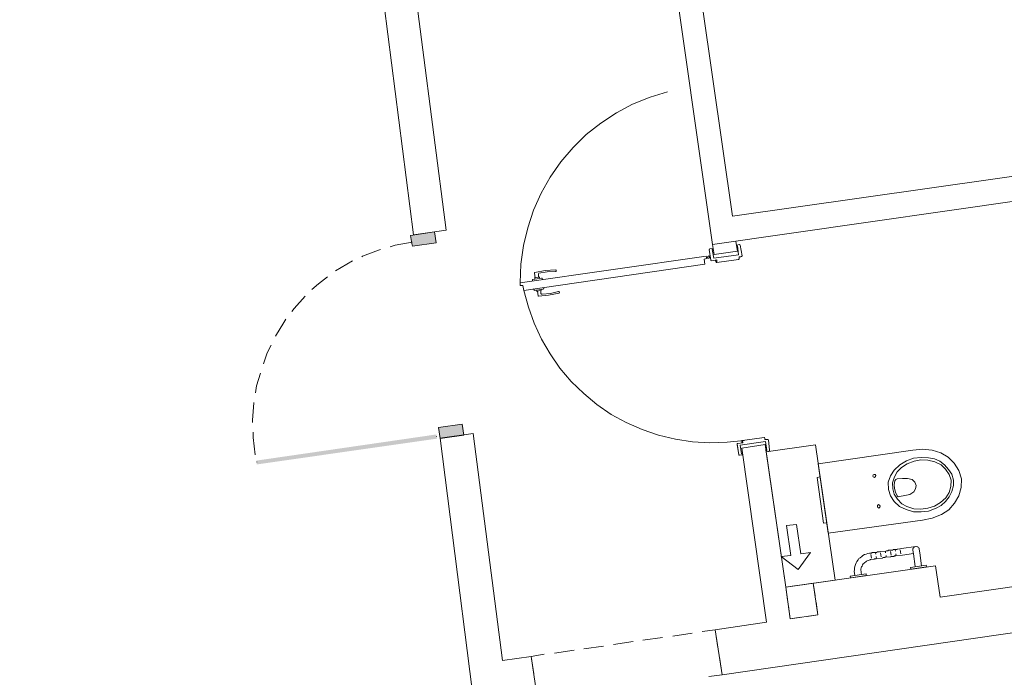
# Model space of a CAD drawing. Header units: millimetres. Extents: x -1096 to 3960, y -1899 to 666.
# Tile 6 of 75: x -47 to 447, y -976 to -646. Entities that reach past the tile are written whole.
import ezdxf

# ---------------------------------------------------------------- set-up
doc = ezdxf.new("R2010")
doc.units = ezdxf.units.MM
doc.layers.add('A-ściany', color=140, linetype='Continuous')
doc.layers.add('C00-00-00', color=7, linetype='Continuous')
doc.layers.add('CB9-B9-B9', color=7, linetype='Continuous', true_color=0xb9b9b9)

msp = doc.modelspace()

# ---------------------------------------------------------------- hatches: boundary and pattern name
at = {"layer": 'C00-00-00'}
h = msp.add_hatch(color=256, dxfattribs=at)
h.dxf.hatch_style = 2
h.paths.add_polyline_path([(149.804, -759.314), (148.948, -753.84), (160.961, -752.089)])
h = msp.add_hatch(color=256, dxfattribs=at)
h.dxf.hatch_style = 2
h.paths.add_polyline_path([(149.804, -759.314), (161.817, -757.563), (160.961, -752.089)])
h = msp.add_hatch(color=256, dxfattribs=at)
h.dxf.hatch_style = 2
h.paths.add_polyline_path([(163.819, -855.779), (162.963, -850.305), (174.751, -848.567)])
h = msp.add_hatch(color=256, dxfattribs=at)
h.dxf.hatch_style = 2
h.paths.add_polyline_path([(163.819, -855.779), (175.607, -854.041), (174.751, -848.567)])
h = msp.add_hatch(color=256, dxfattribs=at)
h.dxf.hatch_style = 2
h.paths.add_polyline_path([(161.824, -853.742), (71.771, -868.773), (71.47, -866.876)])
h = msp.add_hatch(color=256, dxfattribs=at)
h.dxf.hatch_style = 2
h.paths.add_polyline_path([(71.47, -866.876), (71.771, -868.773), (161.824, -853.742)])
h = msp.add_hatch(color=256, dxfattribs=at)
h.dxf.hatch_style = 2
h.paths.add_polyline_path([(162.133, -855.846), (161.824, -853.742), (71.771, -868.773)])
h = msp.add_hatch(color=256, dxfattribs=at)
h.dxf.hatch_style = 2
h.paths.add_polyline_path([(71.771, -868.773), (161.824, -853.742), (162.133, -855.846)])

# ---------------------------------------------------------------- linework, layer by layer
at = {"layer": 'A-ściany', "lineweight": 0}
for points in [[(-41, -506.563), (-62.333, -509.639), (-56.532, -550.227), (121.147, -524.447), (120.909, -523.189), (150.431, -753.558), (166.847, -751.211), (135.89, -511.831)], [(496.284, -730.243), (300.38, -758.394), (278.652, -605.883), (290.44, -604.141), (310.434, -744.223), (506.983, -716.259)], [(186.058, -1030.516), (163.811, -855.569), (180.264, -853.217), (194.979, -967.241), (209.493, -965.18), (212.718, -987.718)], [(483.188, -948.545), (305.199, -974.286), (301.749, -951.757), (327.451, -947.978), (315.072, -860.554), (326.859, -858.812), (337.144, -930.429), (412.319, -919.593), (414.637, -935.391), (642.549, -902.575)]]:
    msp.add_lwpolyline(points, dxfattribs=at)
at = {"layer": 'C00-00-00', "lineweight": 0}
for points in [[(277.85, -681.754), (269.065, -684.435), (260.313, -687.962), (252.231, -692.31), (244.371, -697.497), (236.985, -703.3), (230.449, -709.703), (224.396, -716.935), (218.96, -724.566), (214.402, -732.586), (210.543, -741.216), (207.705, -750.011), (205.512, -758.999), (204.197, -768.372), (203.931, -777.703)], [(149.72, -757.198), (141.117, -758.813), (138.595, -759.547)], [(299.643, -766.262), (298.795, -760.998), (299.012, -760.779), (299.003, -760.566), (300.689, -760.498), (300.706, -760.922)], [(300.706, -760.922), (300.294, -760.938)], [(300.38, -758.394), (301.219, -763.445), (313.044, -761.702), (312.213, -756.861)], [(312.943, -759.162), (312.493, -759.18), (312.477, -758.76), (313.967, -758.487), (314.154, -758.479), (314.387, -758.684)], [(315.243, -764.158), (314.387, -758.684)], [(315.243, -764.158), (314.387, -758.684)], [(133.775, -761.011), (132.735, -761.263), (124.79, -764.334), (124.386, -764.564)], [(297.236, -764.238), (203.931, -777.703)], [(296.572, -768.291), (296.246, -765.76), (297.511, -765.499)], [(297.511, -765.499), (297.236, -764.238)], [(299.643, -766.262), (298.795, -760.998)], [(313.799, -764.636), (313.841, -765.696), (313.4, -765.924), (302.653, -767.414), (302.603, -766.144), (299.885, -766.676)], [(300.294, -760.938), (301.108, -765.356)], [(301.108, -765.356), (313.532, -763.588)], [(315.243, -764.158), (315.027, -764.377), (314.84, -764.384), (313.799, -764.636), (314.84, -764.384)], [(314.623, -764.603), (313.799, -764.636)], [(315.243, -764.158), (315.027, -764.377), (314.84, -764.384)], [(119.817, -766.652), (116.917, -768.25), (111.311, -771.652)], [(205.769, -781.446), (296.572, -768.291)], [(299.885, -766.676), (299.651, -766.472), (299.643, -766.262)], [(299.885, -766.676), (299.651, -766.472), (299.643, -766.262)], [(301.974, -766.379), (302.241, -767.431), (302.653, -767.414)], [(302.216, -766.794), (302.207, -766.584)], [(302.653, -767.414), (302.603, -766.144)], [(107.188, -774.57), (102.677, -778.138), (99.415, -781.022)], [(210.05, -776.825), (210.016, -775.978), (210.203, -775.971), (214.644, -775.37), (214.869, -775.361), (215.082, -775.99)], [(211.163, -772.754), (211.155, -772.545), (211.342, -772.537)], [(211.163, -772.754), (211.443, -775.073)], [(211.256, -775.081), (211.247, -774.871)], [(213.345, -774.787), (211.256, -775.081), (211.264, -775.294)], [(211.264, -775.294), (211.281, -775.718)], [(211.342, -772.537), (216.403, -771.487), (221.677, -771.063)], [(213.121, -774.796), (213.053, -773.103), (213.269, -772.884), (217.477, -772.079), (221.711, -771.91)], [(213.595, -775.411), (213.57, -774.778), (213.345, -774.787)], [(213.57, -774.778), (213.562, -774.565)], [(221.927, -771.691), (221.91, -771.268), (221.677, -771.063)], [(221.927, -771.691), (221.935, -771.901), (221.711, -771.91)], [(221.91, -771.268), (221.902, -771.054)], [(203.982, -778.973), (203.931, -777.703)], [(205.769, -781.446), (205.255, -778.922), (203.982, -778.973)], [(210.613, -780.615), (210.864, -781.242)], [(215.717, -780.625), (215.492, -780.634), (215.5, -780.844)], [(215.717, -780.625), (215.691, -779.988)], [(95.946, -784.339), (90.45, -790.49), (89.273, -792.023)], [(210.872, -781.452), (210.864, -781.242)], [(210.872, -781.452), (215.5, -780.844)], [(214.452, -780.886), (214.477, -781.522), (212.35, -781.817), (212.163, -781.825), (211.913, -781.201)], [(223.164, -782.02), (223.389, -782.011), (223.398, -782.225), (223.602, -782.641), (223.414, -782.648), (223.423, -782.858), (218.174, -783.915), (213.088, -784.332), (212.863, -784.341), (212.855, -784.127), (212.575, -781.808)], [(214.26, -781.741), (214.311, -783.011)], [(214.965, -783.409), (214.553, -783.425), (214.311, -783.011)], [(223.164, -782.02), (219.19, -783.027), (214.965, -783.409)], [(86.24, -795.956), (85.25, -797.478), (81.062, -804.421)], [(78.917, -808.957), (76.971, -812.846), (75.046, -818.221)], [(73.546, -822.941), (71.664, -829.372), (71.162, -832.781)], [(70.307, -837.689), (70.315, -837.899), (69.612, -846.613), (69.654, -847.673)], [(69.848, -852.536), (69.958, -855.285), (70.94, -863.932)], [(161.867, -854.799), (161.858, -854.589)], [(312.852, -858.523), (312.844, -858.313), (313.069, -858.304), (315.608, -857.989), (313.069, -858.304)], [(312.852, -858.523), (312.844, -858.313), (313.069, -858.304)], [(315.377, -863.506), (315.619, -863.921), (313.942, -864.202), (313.717, -864.21), (313.708, -863.997), (312.852, -858.523)], [(312.861, -858.736), (313.708, -863.997)], [(314.376, -859.1), (327.025, -857.324)], [(314.965, -863.523), (314.376, -859.1)], [(315.158, -858.007), (315.108, -856.741), (315.557, -856.723)], [(315.141, -857.584), (315.133, -857.374)], [(315.557, -856.723), (315.608, -857.989), (315.557, -856.723), (326.304, -855.232)], [(326.304, -855.232), (326.491, -855.225), (326.733, -855.639)], [(326.758, -856.276), (326.733, -855.639)], [(327.807, -856.234), (326.758, -856.276)], [(361.993, -926.898), (352.076, -858.865), (327.415, -862.392)], [(328.032, -856.225), (328.257, -856.216), (328.452, -856.419)], [(328.032, -856.225), (328.257, -856.216), (328.452, -856.419)], [(328.452, -856.419), (329.075, -861.692)], [(328.452, -856.419), (329.075, -861.692)], [(315.377, -863.506), (314.965, -863.523)], [(329.075, -861.692), (329.084, -861.902), (328.905, -862.119), (327.415, -862.392), (327.202, -861.767), (327.614, -861.75)], [(353.513, -868.556), (400.888, -861.583), (405.749, -861.175), (410.645, -861.614), (414.937, -862.929), (418.626, -865.112), (421.712, -868.167), (423.999, -871.888), (425.404, -876.068), (425.161, -880.314), (424.056, -884.598), (421.876, -888.283), (419.043, -891.574), (415.307, -893.843), (410.729, -895.718), (405.892, -896.759), (358.501, -903.308)], [(71.729, -867.713), (71.721, -867.503)], [(358.501, -903.308), (353.513, -868.556)], [(388.768, -881.341), (388.625, -877.748), (389.772, -874.524), (391.573, -871.698), (394.431, -869.041), (397.727, -867.003), (401.273, -865.59), (405.085, -865.228), (408.886, -865.5), (411.871, -866.015), (414.469, -867.183), (416.867, -868.994), (418.871, -871.244), (420.47, -873.724), (421.413, -876.651)], [(390.858, -881.047), (390.74, -878.088), (391.708, -875.081), (393.068, -872.487), (395.306, -870.278), (398.198, -868.466), (401.556, -867.06), (404.911, -866.506), (408.516, -866.573), (411.93, -867.495), (415.181, -869.061), (417.401, -871.093), (419.197, -873.775), (420.139, -876.702)], [(391.711, -880.803), (391.635, -878.896), (391.971, -876.977), (392.395, -876.326), (393.024, -876.087), (395.75, -875.768), (398.306, -875.876), (400.654, -876.417), (401.978, -877.64), (402.682, -879.304)], [(402.682, -879.304), (402.3, -881.015), (401.535, -882.528)], [(421.413, -876.651), (421.335, -879.408), (420.591, -882.406), (419.194, -885.002), (417.414, -887.403), (415.129, -889.4), (412.67, -890.77)], [(420.139, -876.702), (420.078, -879.882), (419.11, -882.885), (417.525, -885.492)], [(394.209, -889.81), (391.56, -887.376), (389.756, -884.48), (388.768, -881.341)], [(398.001, -889.873), (395.394, -888.495), (393.204, -886.248), (391.604, -883.772), (390.858, -881.047)], [(393.136, -884.559), (392.199, -882.686), (391.711, -880.803)], [(394.202, -884.936), (396.957, -884.406)], [(401.535, -882.528), (399.451, -883.883), (396.957, -884.406)], [(394.202, -884.936), (393.565, -884.962), (393.136, -884.559)], [(417.525, -885.492), (414.883, -887.928), (411.766, -889.744), (408.429, -890.729), (405.036, -891.285), (401.423, -891.008), (398.001, -889.873)], [(412.67, -890.77), (408.899, -892.189), (405.087, -892.555), (401.295, -892.492), (397.648, -891.369), (394.209, -889.81)], [(339.659, -914.442), (337.599, -899.482), (342.64, -898.86), (344.728, -913.602), (349.582, -912.988)], [(339.659, -914.442), (334.806, -915.06), (343.355, -921.499), (349.582, -912.988)], [(379.236, -913.288), (378.382, -913.532), (377.567, -913.778), (376.713, -914.023), (375.906, -914.479), (375.286, -914.928), (374.45, -915.595), (373.83, -916.044), (373.443, -916.697), (372.84, -917.569), (372.453, -918.219), (372.262, -919.074), (371.884, -919.937), (371.693, -920.789), (371.726, -921.636), (371.573, -922.49), (371.836, -924.385)], [(375.237, -924.04), (374.97, -922.992), (374.902, -921.299), (375.102, -920.653), (375.272, -920.226), (375.48, -919.794), (375.642, -919.15), (376.075, -918.708), (376.47, -918.269), (376.874, -918.042), (377.306, -917.601), (377.71, -917.375), (378.114, -917.145), (378.742, -916.91), (379.371, -916.671), (379.595, -916.662), (379.774, -916.445), (381.497, -916.376), (381.676, -916.155), (382.313, -916.129), (382.53, -915.911), (385.676, -915.785), (385.893, -915.563), (386.942, -915.521), (387.158, -915.302), (389.893, -915.193), (389.884, -914.98), (391.607, -914.911), (391.599, -914.701), (392.198, -914.677), (392.415, -914.455), (395.786, -914.32), (401.268, -913.468)], [(379.236, -913.288), (380.285, -913.246), (380.501, -913.024), (382.187, -912.956), (382.195, -913.17), (382.411, -912.947), (382.823, -912.931), (383.04, -912.712), (384.314, -912.661), (384.492, -912.44), (387.452, -912.322), (387.668, -912.104), (388.492, -912.071), (388.709, -911.848), (390.844, -911.763), (391.023, -911.546), (391.885, -911.512), (392.08, -911.714), (392.297, -911.495), (393.158, -911.461), (393.15, -911.251), (394.424, -911.2), (395.239, -910.954), (402.407, -910.034)], [(379.898, -913.896), (380.198, -915.79)], [(382.195, -913.17), (382.445, -913.794)], [(384.743, -913.068), (385.052, -915.172)], [(387.265, -912.33), (387.298, -913.177)], [(389.783, -912.443), (390.084, -914.337)], [(392.08, -911.714), (392.33, -912.342)], [(392.381, -913.612), (392.64, -914.446)], [(394.628, -911.612), (394.937, -913.72)], [(402.166, -919.998), (401.277, -913.681), (401.013, -911.782), (400.988, -911.149), (401.167, -910.931), (401.158, -910.718), (401.375, -910.499), (401.591, -910.277), (401.778, -910.269), (401.77, -910.059), (403.044, -910.009), (403.277, -910.209), (403.464, -910.202), (403.697, -910.406), (403.931, -910.607), (403.939, -910.821), (404.126, -910.813), (404.143, -911.233), (404.444, -913.131), (405.342, -919.661)], [(382.496, -915.064), (382.717, -915.903)], [(387.536, -914.439), (387.57, -915.286)], [(353.34, -944.192), (339.463, -946.227), (337.144, -930.429), (351.021, -928.394), (353.34, -944.192), (347.895, -945.043)], [(345.764, -929.241), (351.021, -928.394), (351.911, -934.714)], [(338.034, -936.75), (337.144, -930.429), (342.589, -929.578)], [(352.45, -937.871), (353.34, -944.192)], [(344.72, -945.383), (339.463, -946.227), (338.573, -939.906)], [(280.488, -954.935), (290.186, -953.486)], [(295.218, -952.651), (301.749, -951.757), (303.152, -960.597)], [(250.786, -959.083), (260.672, -957.631)], [(265.525, -957.013), (275.41, -955.561)], [(221.093, -963.445), (230.978, -961.993)], [(235.831, -961.375), (245.717, -959.923)], [(209.493, -965.18), (216.015, -964.072)], [(210.7, -973.818), (209.493, -965.18)], [(303.983, -965.438), (305.199, -974.286), (298.668, -975.181)]]:
    msp.add_lwpolyline(points, dxfattribs=at)
for points in [[(149.558, -757.838), (148.948, -753.84), (160.961, -752.089), (161.817, -757.563), (149.804, -759.314)], [(312.943, -759.162), (313.532, -763.588)], [(298.552, -765.244), (298.14, -765.26), (297.898, -764.85), (298.106, -764.417), (298.51, -764.187), (298.93, -764.384), (299.163, -764.585), (298.956, -765.018)], [(162.963, -850.305), (163.819, -855.779), (175.607, -854.041), (174.751, -848.567)], [(326.758, -856.276), (328.032, -856.225)], [(327.614, -861.75), (327.025, -857.324)], [(361.993, -926.898), (337.144, -930.429), (327.415, -862.392), (352.076, -858.865)], [(382.337, -874.393), (382.167, -874.828), (381.734, -875.269), (381.089, -875.081), (380.885, -874.665), (381.047, -874.024), (381.488, -873.793), (382.125, -873.767)], [(357.878, -898.039), (356.201, -898.32), (352.959, -875.354), (354.411, -875.086)], [(384.639, -889.768), (384.469, -890.199), (383.849, -890.647), (383.428, -890.454), (383.178, -889.826), (383.161, -889.403), (383.781, -888.958), (384.202, -889.151)], [(369.789, -925.739), (369.53, -924.901), (377.551, -923.734), (377.585, -924.58)], [(407.915, -920.193), (407.656, -919.355), (399.861, -920.514), (399.894, -921.361)]]:
    msp.add_lwpolyline(points, close=True, dxfattribs=at)
at = {"layer": 'CB9-B9-B9', "lineweight": 0}
msp.add_lwpolyline([(316.381, -856.69), (307.753, -857.668), (299.062, -858.015), (290.374, -857.513), (281.84, -856.157), (273.281, -854.169), (265.137, -851.315), (257.156, -847.821), (249.561, -843.674), (242.383, -838.666), (235.787, -833.211), (229.427, -827.108), (223.875, -820.549), (218.897, -813.333), (214.585, -805.881), (210.893, -797.976), (208.017, -789.828), (205.769, -781.446)], dxfattribs=at)

doc.saveas('drawing.dxf')
